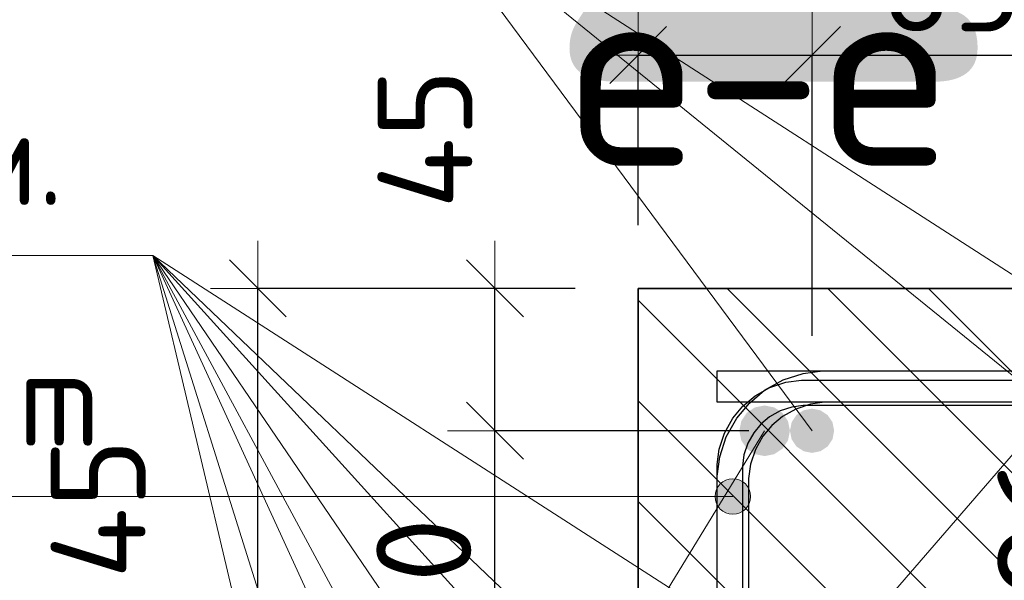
# Model space of a CAD drawing. Header units: metres. Extents: x -38 to 97, y -15 to 21.
# Tile 131 of 256: x 72.067 to 72.378, y 4.589 to 4.766. Entities that reach past the tile are written whole.
import ezdxf

# ---------------------------------------------------------------- set-up
doc = ezdxf.new("R2010")
doc.units = ezdxf.units.M
doc.header["$PDMODE"] = 65
for name, color, linetype, lineweight in [('XR$3$Арм. стержнями верхней зоны', 180, 'Continuous', 35), ('XR$3$Арм.стержн. Арматура края', 96, 'Continuous', 35), ('XR$3$Арм.стержн. Доп. арматура', 180, 'Continuous', 35), ('XR$3$Арм.стержн. Хомут', 240, 'Continuous', 35), ('XR$3$Арм.стержн.горизонт. 1', 180, 'Continuous', 35), ('XR$3$Размерная линия (1)', 7, 'Continuous', 13), ('XR$5$Арм.стержн.горизонт. 1', 180, 'Continuous', 35), ('XR$5$Размерная линия (1)', 7, 'Continuous', 13), ('XR$5$Размерная линия_ общее', 7, 'Continuous', 13), ('XR$6$Текст_ примечание', 7, 'Continuous', 13)]:
    doc.layers.add(name, color=color, linetype=linetype, lineweight=lineweight)
doc.styles.add('ISOCPEUR', font='txt')
doc.dimstyles.new('DIMSTYLE_11', dxfattribs={"dimtxt": 0.033, "dimasz": 0.0375, "dimexe": 0, "dimexo": 0, "dimgap": 0.0165, "dimtad": 2, "dimdec": 0, "dimlfac": 1000, "dimrnd": 1, "dimzin": 12, "dimdsep": 46, "dimtxsty": 'ISOCPEUR', "dimblk1": 'ALL_ML_STRICH', "dimblk2": 'ALL_ML_STRICH', "dimsah": 1, "dimcen": 0, "dimclrd": 7, "dimclre": 256, "dimclrt": 7, "dimadec": 0, "dimazin": 0, "dimtfac": 1, "dimtdec": 0, "dimtix": 1, "dimtmove": 2, "dimatfit": 3, "dimfxl": 0, "dimtvp": 1.2, "dimtzin": 0, "dimlwd": 0, "dimlwe": -3, "dimarcsym": 0})
doc.dimstyles.new('DIMSTYLE_12', dxfattribs={"dimtxt": 0.03, "dimasz": 0.03, "dimexe": 0, "dimexo": 0, "dimgap": 0.015, "dimtad": 2, "dimdec": 0, "dimlfac": 1000, "dimrnd": 1, "dimzin": 12, "dimdsep": 46, "dimtxsty": 'ISOCPEUR', "dimblk1": 'ALL_ML_STRICH', "dimblk2": 'ALL_ML_STRICH', "dimsah": 1, "dimcen": 0, "dimclrd": 7, "dimclre": 256, "dimclrt": 7, "dimadec": 0, "dimazin": 0, "dimtfac": 1, "dimtdec": 0, "dimtix": 1, "dimtmove": 2, "dimatfit": 3, "dimfxl": 0, "dimtzin": 0, "dimlwd": 0, "dimlwe": -3, "dimarcsym": 0})
doc.dimstyles.new('DIMSTYLE_14', dxfattribs={"dimtxt": 0.03, "dimasz": 0.03, "dimexe": 0, "dimexo": 0, "dimgap": 0.015, "dimtad": 2, "dimdec": 0, "dimlfac": 1000, "dimrnd": 1, "dimzin": 12, "dimdsep": 46, "dimtxsty": 'ISOCPEUR', "dimblk1": 'ALL_ML_STRICH', "dimblk2": 'ALL_ML_STRICH', "dimsah": 1, "dimcen": 0, "dimclrd": 7, "dimclre": 256, "dimclrt": 7, "dimadec": 0, "dimazin": 0, "dimtfac": 1, "dimtdec": 0, "dimtix": 1, "dimtmove": 2, "dimatfit": 3, "dimfxl": 0, "dimtvp": 1.2, "dimtzin": 0, "dimlwd": 0, "dimlwe": -3, "dimarcsym": 0})
doc.dimstyles.new('DIMSTYLE_23', dxfattribs={"dimtxt": 0.03, "dimasz": 0.03, "dimexe": 0, "dimexo": 0, "dimgap": 0.015, "dimtad": 2, "dimdec": 0, "dimlfac": 1000, "dimrnd": 5, "dimzin": 12, "dimdsep": 46, "dimtxsty": 'ISOCPEUR', "dimblk1": 'ALL_ML_STRICH', "dimblk2": 'ALL_ML_STRICH', "dimsah": 1, "dimcen": 0, "dimclrd": 7, "dimclre": 256, "dimclrt": 7, "dimadec": 0, "dimazin": 0, "dimtfac": 1, "dimtdec": 0, "dimtix": 1, "dimtmove": 2, "dimatfit": 3, "dimfxl": 0, "dimtvp": 1.2, "dimtzin": 0, "dimlwd": 0, "dimlwe": -3, "dimarcsym": 0})
doc.dimstyles.new('DIMSTYLE_24', dxfattribs={"dimtxt": 0.03, "dimasz": 0.03, "dimexe": 0, "dimexo": 0, "dimgap": 0.015, "dimtad": 2, "dimdec": 0, "dimlfac": 1000, "dimrnd": 5, "dimzin": 12, "dimdsep": 46, "dimtxsty": 'ISOCPEUR', "dimblk1": 'ALL_ML_STRICH', "dimblk2": 'ALL_ML_STRICH', "dimsah": 1, "dimcen": 0, "dimclrd": 7, "dimclre": 256, "dimclrt": 7, "dimadec": 0, "dimazin": 0, "dimtfac": 1, "dimtdec": 0, "dimtix": 1, "dimtmove": 2, "dimatfit": 3, "dimfxl": 0, "dimtzin": 0, "dimlwd": 0, "dimlwe": -3, "dimarcsym": 0})

# ---------------------------------------------------------------- blocks, each defined once
blk = doc.blocks.new('ALL_ML_STRICH')
at = {"color": 0, "linetype": 'ByBlock', "lineweight": -2}
for p, q in [((0, -0.5), (0, 0.5)), ((-0.3, -0.3), (0.3, 0.3)), ((-1, 0), (0.5, 0))]:
    blk.add_line(p, q, dxfattribs=at)
blk = doc.blocks.new('*D80')
at = {"layer": 'DEFPOINTS', "color": 7, "linetype": 'Continuous', "lineweight": 13, "transparency": 33554687}
for p in [(72.26266, 4.68139), (72.14232, 4.38139), (72.26262, 4.38139)]:
    blk.add_point(p, dxfattribs=at)
at = {"layer": 'XR$3$Размерная линия (1)', "color": 9, "linetype": 'Continuous', "lineweight": -2, "true_color": 0xc7c7c7, "transparency": 33554687}
for p, q in [((72.24266, 4.68139), (72.14232, 4.68139)), ((72.24262, 4.38139), (72.14232, 4.38139))]:
    blk.add_line(p, q, dxfattribs=at)
at = {"layer": 'XR$3$Размерная линия (1)', "color": 7, "linetype": 'Continuous', "lineweight": -2, "transparency": 33554687}
blk.add_line((72.14232, 4.38139), (72.14232, 4.68139), dxfattribs=at)
at = {"layer": 'XR$3$Размерная линия (1)', "color": 7, "linetype": 'Continuous', "lineweight": 13, "transparency": 33554687, "xscale": 0.03, "yscale": 0.03, "zscale": 0.03}
for p, rotation in [((72.14232, 4.68139), 90), ((72.14232, 4.38139), 270)]:
    blk.add_blockref('ALL_ML_STRICH', p, dxfattribs=dict(at, rotation=rotation))
at = {"layer": 'XR$3$Размерная линия (1)', "color": 7, "linetype": 'Continuous', "lineweight": 13, "transparency": 33554687, "insert": (72.11982, 4.53289), "char_height": 0.03, "width": 0.09, "attachment_point": 5, "rotation": 90, "style": 'ISOCPEUR'}
blk.add_mtext('\\A1;{300}', dxfattribs=at)
blk = doc.blocks.new('*D158')
at = {"layer": 'DEFPOINTS', "color": 7, "linetype": 'Continuous', "lineweight": 13, "transparency": 33554687}
for p in [(72.31762, 4.63639), (72.21732, 4.51639), (72.30259, 4.51639)]:
    blk.add_point(p, dxfattribs=at)
at = {"layer": 'XR$3$Размерная линия (1)', "color": 9, "linetype": 'Continuous', "lineweight": -2, "true_color": 0xc7c7c7, "transparency": 33554687}
for p, q in [((72.29762, 4.63639), (72.21732, 4.63639)), ((72.28259, 4.51639), (72.21732, 4.51639))]:
    blk.add_line(p, q, dxfattribs=at)
at = {"layer": 'XR$3$Размерная линия (1)', "color": 7, "linetype": 'Continuous', "lineweight": -2, "transparency": 33554687}
blk.add_line((72.21732, 4.51639), (72.21732, 4.63639), dxfattribs=at)
at = {"layer": 'XR$3$Размерная линия (1)', "color": 7, "linetype": 'Continuous', "lineweight": 13, "transparency": 33554687, "xscale": 0.03, "yscale": 0.03, "zscale": 0.03}
for p, rotation in [((72.21732, 4.63639), 90), ((72.21732, 4.51639), 270)]:
    blk.add_blockref('ALL_ML_STRICH', p, dxfattribs=dict(at, rotation=rotation))
at = {"layer": 'XR$3$Размерная линия (1)', "color": 7, "linetype": 'Continuous', "lineweight": 13, "transparency": 33554687, "insert": (72.19482, 4.58089), "char_height": 0.03, "width": 0.09, "attachment_point": 5, "rotation": 90, "style": 'ISOCPEUR'}
blk.add_mtext('\\A1;{120}', dxfattribs=at)
blk = doc.blocks.new('*D159')
at = {"layer": 'DEFPOINTS', "color": 7, "linetype": 'Continuous', "lineweight": 13, "transparency": 33554687}
for p in [(72.26262, 4.68139), (72.21732, 4.63639), (72.31762, 4.63639)]:
    blk.add_point(p, dxfattribs=at)
at = {"layer": 'XR$3$Размерная линия (1)', "color": 9, "linetype": 'Continuous', "lineweight": -2, "true_color": 0xc7c7c7, "transparency": 33554687}
for p, q in [((72.24262, 4.68139), (72.21732, 4.68139)), ((72.29762, 4.63639), (72.21732, 4.63639))]:
    blk.add_line(p, q, dxfattribs=at)
at = {"layer": 'XR$3$Размерная линия (1)', "color": 7, "linetype": 'Continuous', "lineweight": -2, "transparency": 33554687}
blk.add_line((72.21732, 4.63639), (72.21732, 4.68139), dxfattribs=at)
at = {"layer": 'XR$3$Размерная линия (1)', "color": 7, "linetype": 'Continuous', "lineweight": 13, "transparency": 33554687, "xscale": 0.03, "yscale": 0.03, "zscale": 0.03}
for p, rotation in [((72.21732, 4.68139), 90), ((72.21732, 4.63639), 270)]:
    blk.add_blockref('ALL_ML_STRICH', p, dxfattribs=dict(at, rotation=rotation))
at = {"layer": 'XR$3$Размерная линия (1)', "color": 7, "linetype": 'Continuous', "lineweight": 13, "transparency": 33554687, "insert": (72.19521, 4.72868), "char_height": 0.03, "width": 0.06, "attachment_point": 5, "rotation": 90, "style": 'ISOCPEUR'}
blk.add_mtext('\\A1;{45}', dxfattribs=at)
blk = doc.blocks.new('*D161')
at = {"layer": 'DEFPOINTS', "color": 7, "linetype": 'Continuous', "lineweight": 13, "transparency": 33554687}
for p in [(72.26262, 4.75514), (72.26262, 4.68139), (72.31762, 4.64639)]:
    blk.add_point(p, dxfattribs=at)
at = {"layer": 'XR$3$Размерная линия (1)', "color": 9, "linetype": 'Continuous', "lineweight": -2, "true_color": 0xc7c7c7, "transparency": 33554687}
for p, q in [((72.26262, 4.70139), (72.26262, 4.75514)), ((72.31762, 4.66639), (72.31762, 4.75514))]:
    blk.add_line(p, q, dxfattribs=at)
at = {"layer": 'XR$3$Размерная линия (1)', "color": 7, "linetype": 'Continuous', "lineweight": -2, "transparency": 33554687}
blk.add_line((72.26262, 4.75514), (72.31762, 4.75514), dxfattribs=at)
at = {"layer": 'XR$3$Размерная линия (1)', "color": 7, "linetype": 'Continuous', "lineweight": 13, "transparency": 33554687, "xscale": 0.03, "yscale": 0.03, "zscale": 0.03, "rotation": 180}
blk.add_blockref('ALL_ML_STRICH', (72.26262, 4.75514), dxfattribs=at)
at = {"layer": 'XR$3$Размерная линия (1)', "color": 7, "linetype": 'Continuous', "lineweight": 13, "transparency": 33554687, "xscale": 0.03, "yscale": 0.03, "zscale": 0.03}
blk.add_blockref('ALL_ML_STRICH', (72.31762, 4.75514), dxfattribs=at)
at = {"layer": 'XR$3$Размерная линия (1)', "color": 7, "linetype": 'Continuous', "lineweight": 13, "transparency": 33554687, "insert": (72.34785, 4.82749), "char_height": 0.03, "width": 0.06, "attachment_point": 5, "style": 'ISOCPEUR'}
blk.add_mtext('\\A1;{55}', dxfattribs=at)
blk = doc.blocks.new('*D162')
at = {"layer": 'DEFPOINTS', "color": 7, "linetype": 'Continuous', "lineweight": 13, "transparency": 33554687}
for p in [(72.31762, 4.75514), (72.31762, 4.64639), (72.40255, 4.64639)]:
    blk.add_point(p, dxfattribs=at)
at = {"layer": 'XR$3$Размерная линия (1)', "color": 9, "linetype": 'Continuous', "lineweight": -2, "true_color": 0xc7c7c7, "transparency": 33554687}
for p, q in [((72.31762, 4.66639), (72.31762, 4.75514)), ((72.40255, 4.66639), (72.40255, 4.75514))]:
    blk.add_line(p, q, dxfattribs=at)
at = {"layer": 'XR$3$Размерная линия (1)', "color": 7, "linetype": 'Continuous', "lineweight": -2, "transparency": 33554687}
blk.add_line((72.31762, 4.75514), (72.40255, 4.75514), dxfattribs=at)
at = {"layer": 'XR$3$Размерная линия (1)', "color": 7, "linetype": 'Continuous', "lineweight": 13, "transparency": 33554687, "xscale": 0.03, "yscale": 0.03, "zscale": 0.03, "rotation": 180}
blk.add_blockref('ALL_ML_STRICH', (72.31762, 4.75514), dxfattribs=at)
at = {"layer": 'XR$3$Размерная линия (1)', "color": 7, "linetype": 'Continuous', "lineweight": 13, "transparency": 33554687, "xscale": 0.03, "yscale": 0.03, "zscale": 0.03}
blk.add_blockref('ALL_ML_STRICH', (72.40255, 4.75514), dxfattribs=at)
at = {"layer": 'XR$3$Размерная линия (1)', "color": 7, "linetype": 'Continuous', "lineweight": 13, "transparency": 33554687, "insert": (72.36159, 4.77764), "char_height": 0.03, "width": 0.06, "attachment_point": 5, "style": 'ISOCPEUR'}
blk.add_mtext('\\A1;{85}', dxfattribs=at)
blk = doc.blocks.new('*D731')
at = {"layer": 'DEFPOINTS', "color": 7, "linetype": 'Continuous', "lineweight": 13, "transparency": 33554687}
for p in [(72.37673, 4.56945), (72.37673, 4.54345), (72.41671, 4.54345)]:
    blk.add_point(p, dxfattribs=at)
at = {"layer": 'XR$5$Размерная линия_ общее', "color": 253, "linetype": 'Continuous', "lineweight": -2, "true_color": 0xa0a0a0, "transparency": 33554687}
for p, q in [((72.39673, 4.56945), (72.41671, 4.56945)), ((72.39673, 4.54345), (72.41671, 4.54345))]:
    blk.add_line(p, q, dxfattribs=at)
at = {"layer": 'XR$5$Размерная линия_ общее', "color": 7, "linetype": 'Continuous', "lineweight": -2, "transparency": 33554687}
blk.add_line((72.41671, 4.54345), (72.41671, 4.56945), dxfattribs=at)
at = {"layer": 'XR$5$Размерная линия_ общее', "color": 7, "linetype": 'Continuous', "lineweight": 13, "transparency": 33554687, "xscale": 0.0375, "yscale": 0.0375, "zscale": 0.0375}
for p, rotation in [((72.41671, 4.56945), 90), ((72.41671, 4.54345), 270)]:
    blk.add_blockref('ALL_ML_STRICH', p, dxfattribs=dict(at, rotation=rotation))
at = {"layer": 'XR$5$Размерная линия_ общее', "color": 7, "linetype": 'Continuous', "lineweight": 13, "transparency": 33554687, "insert": (72.41625, 4.58681), "char_height": 0.027, "width": 0.00135, "attachment_point": 1, "rotation": 90, "line_spacing_factor": 0.60241, "style": 'ISOCPEUR'}
blk.add_mtext('з.с.', dxfattribs=at)
at = {"layer": 'XR$5$Размерная линия_ общее', "color": 7, "linetype": 'Continuous', "lineweight": 13, "transparency": 33554687, "insert": (72.39271, 4.60717), "char_height": 0.033, "width": 0.066, "attachment_point": 5, "rotation": 90, "style": 'ISOCPEUR'}
blk.add_mtext('\\A1;{26}', dxfattribs=at)
blk = doc.blocks.new('*D908')
at = {"layer": 'DEFPOINTS', "color": 7, "linetype": 'Continuous', "lineweight": 13, "transparency": 33554687}
for p in [(72.15954, 4.56945), (72.11423, 4.52445), (72.19954, 4.52445)]:
    blk.add_point(p, dxfattribs=at)
at = {"layer": 'XR$5$Размерная линия (1)', "color": 9, "linetype": 'Continuous', "lineweight": -2, "true_color": 0xc7c7c7, "transparency": 33554687}
for p, q in [((72.13954, 4.56945), (72.11423, 4.56945)), ((72.17954, 4.52445), (72.11423, 4.52445))]:
    blk.add_line(p, q, dxfattribs=at)
at = {"layer": 'XR$5$Размерная линия (1)', "color": 7, "linetype": 'Continuous', "lineweight": -2, "transparency": 33554687}
blk.add_line((72.11423, 4.52445), (72.11423, 4.56945), dxfattribs=at)
at = {"layer": 'XR$5$Размерная линия (1)', "color": 7, "linetype": 'Continuous', "lineweight": 13, "transparency": 33554687, "xscale": 0.03, "yscale": 0.03, "zscale": 0.03}
for p, rotation in [((72.11423, 4.56945), 90), ((72.11423, 4.52445), 270)]:
    blk.add_blockref('ALL_ML_STRICH', p, dxfattribs=dict(at, rotation=rotation))
at = {"layer": 'XR$5$Размерная линия (1)', "color": 7, "linetype": 'Continuous', "lineweight": 13, "transparency": 33554687, "insert": (72.09183, 4.61173), "char_height": 0.03, "width": 0.06, "attachment_point": 5, "rotation": 90, "style": 'ISOCPEUR'}
blk.add_mtext('\\A1;{45}', dxfattribs=at)

msp = doc.modelspace()

# ---------------------------------------------------------------- hatches: boundary and pattern name
at = {"linetype": 'Continuous', "lineweight": 25, "transparency": 33554687}
h = msp.add_hatch(dxfattribs=at)
h.set_pattern_fill('__________540', scale=0.015, style=0, pattern_type=2)
h.set_pattern_definition([(135, (0, 0), (-0.031819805, -0.031819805), [0.4, -0.05, 0, -0.05]), (135, (-0.01591, -0.01591), (-0.031819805, -0.031819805), [0.8, -0.1, 0.1, -0.1])])
h.paths.add_polyline_path([(72.51262, 4.68139), (72.26262, 4.68139), (72.26262, 4.38139), (72.51262, 4.38139)], flags=0)
at = {"layer": 'XR$3$Арм.стержн. Арматура края', "linetype": 'Continuous', "lineweight": 13, "transparency": 33554687}
for points in [[(72.28773, 4.61842), (72.28975, 4.61077), (72.28975, 4.62045)], [(72.28975, 4.62045), (72.29257, 4.60999), (72.29257, 4.62124)], [(72.28975, 4.62045), (72.28975, 4.61077), (72.29257, 4.60999)], [(72.29257, 4.62124), (72.29257, 4.60999), (72.29538, 4.61077)], [(72.29257, 4.62124), (72.29538, 4.61077), (72.29538, 4.62045)], [(72.29538, 4.62045), (72.29538, 4.61077), (72.2974, 4.6128)], [(72.29538, 4.62045), (72.2974, 4.6128), (72.2974, 4.61842)], [(72.28773, 4.6128), (72.28773, 4.61842), (72.28694, 4.61561)], [(72.28773, 4.61842), (72.28773, 4.6128), (72.28975, 4.61077)], [(72.2974, 4.61842), (72.2974, 4.6128), (72.29819, 4.61561)]]:
    msp.add_hatch(color=7, dxfattribs=at).paths.add_polyline_path(points)
at = {"layer": 'XR$3$Арм.стержн. Доп. арматура', "linetype": 'Continuous', "lineweight": 50, "transparency": 33554687}
msp.add_hatch(color=7, dxfattribs=at).paths.add_polyline_path([(72.32462, 4.63639), (72.32409, 4.63907), (72.32257, 4.64134), (72.3203, 4.64286), (72.31762, 4.64339), (72.31495, 4.64286), (72.31267, 4.64134), (72.31116, 4.63907), (72.31062, 4.63639), (72.31116, 4.63371), (72.31267, 4.63144), (72.31495, 4.62993), (72.31762, 4.62939), (72.3203, 4.62993), (72.32257, 4.63144), (72.32409, 4.63371)])
at = {"layer": 'XR$3$Арм.стержн.горизонт. 1', "linetype": 'Continuous', "lineweight": 50, "transparency": 33554687}
msp.add_hatch(color=7, dxfattribs=at).paths.add_polyline_path([(72.31062, 4.63639), (72.31002, 4.63945), (72.30828, 4.64205), (72.30569, 4.64378), (72.30262, 4.64439), (72.29956, 4.64378), (72.29697, 4.64205), (72.29523, 4.63945), (72.29462, 4.63639), (72.29523, 4.63333), (72.29697, 4.63074), (72.29956, 4.629), (72.30262, 4.62839), (72.30569, 4.629), (72.30828, 4.63074), (72.31002, 4.63333)])

# ---------------------------------------------------------------- linework, layer by layer
at = {"color": 7, "linetype": 'Continuous', "lineweight": 35, "transparency": 33554687}
for p, q in [((72.26262, 4.68139), (72.26262, 4.38139)), ((72.51262, 4.68139), (72.26262, 4.68139))]:
    msp.add_line(p, q, dxfattribs=at)
at = {"layer": 'XR$3$Арм. стержнями верхней зоны', "color": 4, "linetype": 'Continuous', "lineweight": 25, "transparency": 33554687}
msp.add_lwpolyline([(72.28762, 4.65539), (72.66681, 4.65539), (72.66681, 4.64539), (72.28762, 4.64539), (72.28762, 4.65539)], dxfattribs=at)
at = {"layer": 'XR$3$Арм.стержн. Арматура края', "color": 7, "linetype": 'Continuous', "lineweight": 13, "transparency": 33554687}
for p, q in [((72.29257, 4.62124), (72.29257, 4.62124)), ((71.84244, 4.61561), (72.14944, 4.61561)), ((72.14944, 4.61561), (72.29257, 4.61561)), ((72.28694, 4.61561), (72.28694, 4.61561)), ((72.29819, 4.61561), (72.29819, 4.61561)), ((72.29257, 4.60999), (72.29257, 4.60999))]:
    msp.add_line(p, q, dxfattribs=at)
at = {"layer": 'XR$3$Арм.стержн. Арматура края', "color": 4, "linetype": 'Continuous', "lineweight": 25, "transparency": 33554687}
for points in [[(72.66681, 4.52139), (72.32091, 4.52139), (72.31481, 4.52224), (72.30846, 4.52434), (72.30262, 4.52761), (72.2978, 4.53163), (72.29378, 4.53644), (72.29051, 4.54229), (72.28842, 4.54864), (72.28757, 4.55474), (72.28757, 4.62205), (72.28842, 4.62815), (72.29051, 4.6345), (72.29378, 4.64034), (72.2978, 4.64516), (72.30262, 4.64918), (72.30846, 4.65245), (72.31481, 4.65454), (72.32091, 4.65539), (72.66681, 4.65539)], [(72.66681, 4.64539), (72.32161, 4.64539), (72.31709, 4.64476), (72.31251, 4.64325), (72.30832, 4.64091), (72.3049, 4.63806), (72.30205, 4.63464), (72.29971, 4.63045), (72.2982, 4.62587), (72.29757, 4.62135), (72.29757, 4.55543), (72.2982, 4.55091), (72.29971, 4.54633), (72.30205, 4.54214), (72.3049, 4.53873), (72.30832, 4.53588), (72.31251, 4.53353), (72.31709, 4.53202), (72.32161, 4.53139), (72.66681, 4.53139)]]:
    msp.add_lwpolyline(points, dxfattribs=at)
at = {"layer": 'XR$3$Арм.стержн. Арматура края', "color": 7, "linetype": 'Continuous', "lineweight": 13, "transparency": 33554687}
msp.add_circle((72.29257, 4.61561), 0.00563, dxfattribs=at)
at = {"layer": 'XR$3$Арм.стержн. Доп. арматура', "color": 7, "linetype": 'Continuous', "lineweight": 13, "transparency": 33554687}
for q in [(72.45763, 4.63639), (72.40255, 4.63639), (72.31762, 4.63639)]:
    msp.add_line((72.18973, 4.80895), q, dxfattribs=at)
at = {"layer": 'XR$3$Арм.стержн. Хомут', "color": 40, "linetype": 'Continuous', "lineweight": 25, "transparency": 33554687}
for points in [[(72.28759, 4.43307), (72.28759, 4.62572), (72.28827, 4.6306), (72.28994, 4.63568), (72.29256, 4.64035), (72.29578, 4.6442), (72.29963, 4.64742), (72.3043, 4.65004), (72.30938, 4.65171), (72.31426, 4.65239), (72.46095, 4.65239)], [(72.28759, 4.43307), (72.28759, 4.62572), (72.28827, 4.6306), (72.28994, 4.63568), (72.29256, 4.64035), (72.29578, 4.6442), (72.29963, 4.64742), (72.3043, 4.65004), (72.30938, 4.65171), (72.31426, 4.65239), (72.46095, 4.65239)], [(72.28759, 4.43307), (72.28759, 4.62572), (72.28827, 4.6306), (72.28994, 4.63568), (72.29256, 4.64035), (72.29578, 4.6442), (72.29963, 4.64742), (72.3043, 4.65004), (72.30938, 4.65171), (72.31426, 4.65239), (72.46095, 4.65239)], [(72.46039, 4.64439), (72.31482, 4.64439), (72.3112, 4.64389), (72.30754, 4.64268), (72.30419, 4.6408), (72.30146, 4.63852), (72.29918, 4.63579), (72.2973, 4.63244), (72.29609, 4.62878), (72.29559, 4.62516), (72.29559, 4.43362)], [(72.46039, 4.64439), (72.31482, 4.64439), (72.3112, 4.64389), (72.30754, 4.64268), (72.30419, 4.6408), (72.30146, 4.63852), (72.29918, 4.63579), (72.2973, 4.63244), (72.29609, 4.62878), (72.29559, 4.62516), (72.29559, 4.43362)], [(72.46039, 4.64439), (72.31482, 4.64439), (72.3112, 4.64389), (72.30754, 4.64268), (72.30419, 4.6408), (72.30146, 4.63852), (72.29918, 4.63579), (72.2973, 4.63244), (72.29609, 4.62878), (72.29559, 4.62516), (72.29559, 4.43362)]]:
    msp.add_lwpolyline(points, dxfattribs=at)
at = {"layer": 'XR$3$Арм.стержн.горизонт. 1', "color": 7, "linetype": 'Continuous', "lineweight": 13, "transparency": 33554687}
for q in [(72.30262, 4.63639), (72.38755, 4.63639)]:
    msp.add_line((72.09858, 4.3033), q, dxfattribs=at)
at = {"layer": 'XR$5$Арм.стержн.горизонт. 1', "color": 7, "linetype": 'Continuous', "lineweight": 13, "transparency": 33554687}
for p, q in [((71.88314, 4.6918), (72.10914, 4.6918)), ((72.10914, 4.6918), (72.36958, 4.40445)), ((72.10914, 4.6918), (72.19954, 4.52445)), ((72.10914, 4.6918), (72.36958, 4.30945)), ((72.10914, 4.6918), (72.2845, 4.30945)), ((72.10914, 4.6918), (72.1995, 4.30945)), ((72.10914, 4.6918), (72.28446, 4.52445)), ((72.10914, 4.6918), (72.36954, 4.52445)), ((72.10914, 4.6918), (72.1995, 4.40445))]:
    msp.add_line(p, q, dxfattribs=at)

# ---------------------------------------------------------------- texts
at = {"color": 7, "linetype": 'Continuous', "lineweight": 13, "transparency": 33554687, "insert": (72.30061, 4.75019), "char_height": 0.06, "width": 0.1533913, "attachment_point": 5, "style": 'ISOCPEUR'}
msp.add_mtext('\\A1;{\\fISOCPEUR|i0|b0;\\H0.060000;\\W1.000000;\\C7;е-е}\\P', dxfattribs=at)
at = {"layer": 'XR$3$Арм.стержн. Арматура края', "color": 7, "linetype": 'Continuous', "lineweight": 25, "transparency": 33554687, "insert": (71.86244, 4.63161), "char_height": 0.03, "width": 0.2806692, "attachment_point": 7, "style": 'ISOCPEUR'}
msp.add_mtext('\\W0.92;ø10 L=1135mm ', dxfattribs=at)
at = {"layer": 'XR$5$Арм.стержн.горизонт. 1', "color": 7, "linetype": 'Continuous', "lineweight": 25, "transparency": 33554687, "insert": (71.90314, 4.7078), "char_height": 0.03, "width": 0.1999831, "attachment_point": 7, "style": 'ISOCPEUR'}
msp.add_mtext('\\W0.94;ø16 L=п.м.', dxfattribs=at)
at = {"layer": 'XR$6$Текст_ примечание', "color": 7, "linetype": 'Continuous', "lineweight": 35, "transparency": 33554687, "insert": (70.35063, 4.74671), "char_height": 0.25, "width": 2.7437149, "attachment_point": 7, "style": 'ISOCPEUR'}
msp.add_mtext('\\W0.96;ГОСТ 34028-2016', dxfattribs=at)

# ---------------------------------------------------------------- dimensions: what is measured, and where the dimension line sits
at = {"layer": 'XR$3$Размерная линия (1)', "color": 7, "linetype": 'Continuous', "lineweight": 13, "transparency": 33554687}
for base, p1, p2, dimstyle, picture, middle in [((72.31762, 4.75514), (72.26262, 4.70139), (72.31762, 4.66639), 'DIMSTYLE_23', '*D161', (72.34785, 4.82749)), ((72.40255, 4.75514), (72.31762, 4.66639), (72.40255, 4.66639), 'DIMSTYLE_24', '*D162', (72.36159, 4.77764))]:
    dim = msp.add_linear_dim(base=base, p1=p1, p2=p2, dimstyle=dimstyle, override={"dimpost": '<>', "dimclrd": 7, "dimclre": 9, "dimclrt": 7, "dimlwd": 0, "dimlwe": 65533}, dxfattribs=at)
    dim.commit()
    dim.dimension.update_dxf_attribs({"geometry": picture, "text_midpoint": middle, "dimtype": 160})
for base, p1, p2, dimstyle, picture, middle in [((72.21732, 4.68139), (72.29762, 4.63639), (72.24262, 4.68139), 'DIMSTYLE_14', '*D159', (72.19521, 4.72868)), ((72.14232, 4.68139), (72.24262, 4.38139), (72.24266, 4.68139), 'DIMSTYLE_12', '*D80', (72.11982, 4.53289)), ((72.21732, 4.63639), (72.28259, 4.51639), (72.29762, 4.63639), 'DIMSTYLE_12', '*D158', (72.19482, 4.58089))]:
    dim = msp.add_linear_dim(base=base, p1=p1, p2=p2, angle=90, dimstyle=dimstyle, override={"dimpost": '<>', "dimclrd": 7, "dimclre": 9, "dimclrt": 7, "dimlwd": 0, "dimlwe": 65533}, dxfattribs=at)
    dim.commit()
    dim.dimension.update_dxf_attribs({"geometry": picture, "text_midpoint": middle, "dimtype": 160})
at = {"layer": 'XR$5$Размерная линия (1)', "color": 7, "linetype": 'Continuous', "lineweight": 13, "transparency": 33554687}
dim = msp.add_linear_dim(base=(72.11423, 4.56945), p1=(72.17954, 4.52445), p2=(72.13954, 4.56945), angle=90, dimstyle='DIMSTYLE_14', override={"dimpost": '<>', "dimclrd": 7, "dimclre": 9, "dimclrt": 7, "dimlwd": 0, "dimlwe": 65533}, dxfattribs=at)
dim.commit()
dim.dimension.update_dxf_attribs({"geometry": '*D908', "text_midpoint": (72.09183, 4.61173), "dimtype": 160})
at = {"layer": 'XR$5$Размерная линия_ общее', "color": 7, "linetype": 'Continuous', "lineweight": 13, "transparency": 33554687}
dim = msp.add_linear_dim(base=(72.41671, 4.56945), p1=(72.39673, 4.54345), p2=(72.39673, 4.56945), angle=90, text='<>\\Xз.с.', dimstyle='DIMSTYLE_11', override={"dimpost": '<>', "dimclrd": 7, "dimclre": 253, "dimclrt": 7, "dimlwd": 0, "dimlwe": 65533}, dxfattribs=at)
dim.commit()
dim.dimension.update_dxf_attribs({"geometry": '*D731', "text_midpoint": (72.39271, 4.60717), "dimtype": 160})

doc.saveas('drawing.dxf')
